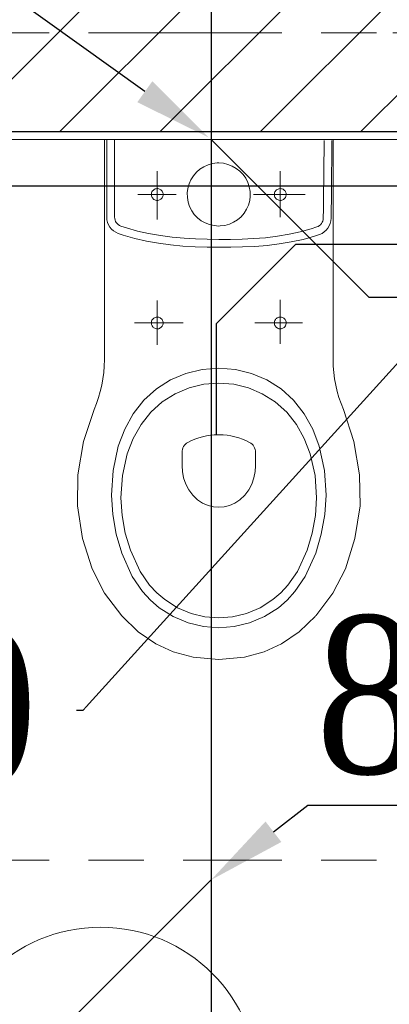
# Model space of a CAD drawing. Header units: millimetres. Extents: x -52968 to 399385, y -141133 to 110561.
# Tile 130 of 146: x 86833 to 87301, y -109725 to -108476. Entities that reach past the tile are written whole.
import ezdxf
from ezdxf import colors
from ezdxf.entities.mleader import LeaderData, LeaderLine
from ezdxf.math import Vec2, Vec3

# ---------------------------------------------------------------- set-up
doc = ezdxf.new("R2010")
doc.units = ezdxf.units.MM
for name, pattern in [('SIM-Wegliniec-21.07.2025-Parter$0$Kropki i Kreski', [360, 180, -90, 0, -90]), ('SIM-Wegliniec-21.07.2025-Parter$0$Przerywana długa', [390, 250, -140]), ('SIM-Wegliniec-21.07.2025-Parter$0$Przerywana podwójnie', [295, 125, -50, 70, -50])]:
    doc.linetypes.add(name, pattern=pattern)
doc.layers.add('_xref', color=250, linetype='Continuous')
for name, color, linetype, lineweight in [('RR_IWK_KS', 19, 'Kanalizacja', 30), ('RR_IWK_opisy', 7, 'Continuous', 0), ('RR_ks_podposadzkowa', 32, 'Kanalizacja', 30), ('SIM-Wegliniec-21.07.2025-Parter$0$Nowe_A-Armatura_Nr_pióra__2', 250, 'Continuous', 0), ('SIM-Wegliniec-21.07.2025-Parter$0$Nowe_A-Belki-Wieniec_Nr_pióra__69', 250, 'Continuous', 0), ('SIM-Wegliniec-21.07.2025-Parter$0$Nowe_A-Belki-Wieniec_Nr_pióra__90', 250, 'Continuous', 0), ('SIM-Wegliniec-21.07.2025-Parter$0$Nowe_A-Osi_Nr_pióra__20', 250, 'Continuous', 0), ('SIM-Wegliniec-21.07.2025-Parter$0$Nowe_A-Posadzki_Nr_pióra__89', 250, 'Continuous', 0), ('SIM-Wegliniec-21.07.2025-Parter$0$Nowe_A-Strefy-Parter_Nr_pióra__94', 250, 'Continuous', 0), ('SIM-Wegliniec-21.07.2025-Parter$0$Nowe_A-Ściany-Wewnętrzne', 250, 'Continuous', 0), ('SIM-Wegliniec-21.07.2025-Parter$0$Nowe_A-Ściany-Wewnętrzne_Nr_pióra__27', 250, 'Continuous', 0), ('SIM-Wegliniec-21.07.2025-Parter$0$Nowe_A-Ściany-Wewnętrzne_Nr_pióra__47', 250, 'Continuous', 0), ('SIM-Wegliniec-21.07.2025-Parter$0$Nowe_Metryczki pomieszczeń Archicada_Nr_pióra__6', 250, 'Continuous', 0), ('SIM-Wegliniec-21.07.2025-Parter$0$Nowe_Znaczniki drzwi Archicada_Nr_pióra__2', 250, 'Continuous', 0)]:
    doc.layers.add(name, color=color, linetype=linetype, lineweight=lineweight)
doc.styles.add('Garamond', font='GARA.TTF')
doc.styles.add('SIM-Wegliniec-21.07.2025-Parter$0$STYL_AUTOMATYCZNY_2', font='arial.ttf')
doc.styles.get("Standard").update_dxf_attribs({"font": 'arial.ttf'})
doc.linetypes.add('Kanalizacja', pattern='A,25,0,["◄",Standard,S=5,R=0,X=-5,Y=-2.5],0', length=25)

# ---------------------------------------------------------------- blocks, each defined once
blk = doc.blocks.new('SIM-Wegliniec-21.07.2025-Parter')
at = {"layer": 'SIM-Wegliniec-21.07.2025-Parter$0$Nowe_A-Ściany-Wewnętrzne', "linetype": 'Continuous', "lineweight": 0}
h = blk.add_hatch(dxfattribs=at)
h.set_pattern_fill('Bloczki_ceramiczne', color=256, style=0, pattern_type=2)
h.set_pattern_definition([(45, (0, 0), (-63.63961, 63.63961), [])])
h.paths.add_polyline_path([(87480.1, -108367.6), (85640.1, -108367.6), (85640.1, -108617.6), (87480.1, -108617.6)])
at = {"layer": 'SIM-Wegliniec-21.07.2025-Parter$0$Nowe_A-Ściany-Wewnętrzne', "linetype": 'Continuous', "lineweight": 0, "true_color": 0x000000}
h = blk.add_hatch(dxfattribs=at)
h.set_pattern_fill('Tynk', color=18, style=0, pattern_type=2)
h.set_pattern_definition([(0, (0, 0), (0, 86.60254), [0, -50]), (0, (25, 43.3), (0, 86.60254), [0, -50])])
h.paths.add_polyline_path([(88345.1, -108617.6), (85640.1, -108617.6), (85640.1, -108627.6), (88345.1, -108627.6)])
at = {"layer": 'SIM-Wegliniec-21.07.2025-Parter$0$Nowe_A-Armatura_Nr_pióra__2', "linetype": 'Continuous', "lineweight": 13}
for p, q in [((86939.9, -108627.6), (86939.9, -108662.6)), ((86939.9, -108627.6), (86958, -108627.6)), ((86942.9, -108627.6), (86942.9, -108641.6)), ((86952.9, -108627.6), (86952.9, -108641.6)), ((86958, -108627.6), (86976.1, -108627.6)), ((86976.1, -108627.6), (86994.2, -108627.6)), ((86994.2, -108627.6), (87012.4, -108627.6)), ((87012.4, -108627.6), (87030.5, -108627.6)), ((87030.5, -108627.6), (87048.6, -108627.6)), ((87048.6, -108627.6), (87066.7, -108627.6)), ((87066.7, -108627.6), (87084.9, -108627.6)), ((87103, -108627.6), (87084.9, -108627.6)), ((87121.1, -108627.6), (87103, -108627.6)), ((87139.2, -108627.6), (87121.1, -108627.6)), ((87157.4, -108627.6), (87139.2, -108627.6)), ((87175.5, -108627.6), (87157.4, -108627.6)), ((87193.6, -108627.6), (87175.5, -108627.6)), ((87211.7, -108627.6), (87193.6, -108627.6)), ((87229.9, -108627.6), (87211.7, -108627.6)), ((87218.4, -108628.9), (87218.3, -108642.9)), ((87228.4, -108629), (87228.3, -108643)), ((87229.9, -108627.6), (87229.9, -108662.6)), ((86942.9, -108641.6), (86942.9, -108654.9)), ((86952.9, -108641.6), (86952.9, -108654.9)), ((87218.3, -108642.9), (87218.1, -108656.2)), ((87228.3, -108643), (87228.1, -108656.3)), ((86942.9, -108654.9), (86942.9, -108667.6)), ((86952.9, -108654.9), (86952.9, -108667.6)), ((87066, -108662.4), (87071.4, -108660)), ((87071.4, -108660), (87077.1, -108658.4)), ((87077.1, -108658.4), (87082.9, -108657.6)), ((87082.9, -108657.6), (87084.9, -108657.6)), ((87084.9, -108657.6), (87090.7, -108658)), ((87090.7, -108658), (87096.4, -108659.4)), ((87096.4, -108659.4), (87101.9, -108661.5)), ((87218.1, -108656.2), (87218, -108668.9)), ((87228.1, -108656.3), (87228, -108669)), ((86939.9, -108662.6), (86939.9, -108697.5)), ((86942.9, -108667.6), (86942.9, -108679.9)), ((86952.9, -108667.6), (86952.9, -108679.9)), ((87006.9, -108668.1), (87006.9, -108675.8)), ((87052.7, -108673.8), (87056.6, -108669.3)), ((87056.6, -108669.3), (87061, -108665.5)), ((87061, -108665.5), (87066, -108662.4)), ((87101.9, -108661.5), (87107.1, -108664.4)), ((87107.1, -108664.4), (87111.7, -108668)), ((87111.7, -108668), (87115.8, -108672.2)), ((87115.8, -108672.2), (87119.1, -108677)), ((87162.9, -108668.1), (87162.9, -108675.4)), ((87218, -108668.9), (87217.9, -108681.2)), ((87228, -108669), (87227.9, -108681.3)), ((87229.9, -108662.6), (87229.9, -108697.5)), ((86942.9, -108679.9), (86942.9, -108691.9)), ((86952.9, -108679.9), (86952.9, -108691.9)), ((87006.9, -108675.8), (87006.9, -108683.4)), ((87006.9, -108683.4), (87006.9, -108691)), ((87045.6, -108689.8), (87047.2, -108684.1)), ((87047.2, -108684.1), (87049.6, -108678.8)), ((87049.6, -108678.8), (87052.7, -108673.8)), ((87119.1, -108677), (87121.8, -108682.3)), ((87121.8, -108682.3), (87123.6, -108687.9)), ((87162.9, -108675.4), (87162.9, -108682.7)), ((87162.9, -108682.7), (87162.9, -108690)), ((87217.9, -108681.2), (87217.8, -108693.2)), ((87227.9, -108681.3), (87227.8, -108693.3)), ((86939.9, -108697.5), (86939.9, -108732.5)), ((86942.9, -108691.9), (86942.9, -108703.5)), ((86952.9, -108691.9), (86952.9, -108703.5)), ((86982.2, -108697.6), (87011.7, -108697.6)), ((86999.4, -108697.2), (86999.5, -108696.1)), ((86999.4, -108698.3), (86999.4, -108697.2)), ((86999.6, -108699.4), (86999.4, -108698.3)), ((86999.5, -108696.1), (86999.8, -108695.1)), ((86999.8, -108695.1), (87000.2, -108694.1)), ((87000.2, -108694.1), (87000.8, -108693.1)), ((87000.8, -108693.1), (87001.6, -108692.3)), ((87001.6, -108692.3), (87002.4, -108691.6)), ((87002.4, -108691.6), (87003.3, -108691)), ((87003.3, -108691), (87004.3, -108690.5)), ((87004.3, -108690.5), (87005.4, -108690.2)), ((87005.4, -108690.2), (87006.5, -108690.1)), ((87006.5, -108690.1), (87007.6, -108690.1)), ((87006.9, -108691), (87006.9, -108698.7)), ((87007.6, -108690.1), (87008.7, -108690.3)), ((87008.7, -108690.3), (87009.7, -108690.7)), ((87009.7, -108690.7), (87010.7, -108691.2)), ((87010.7, -108691.2), (87011.6, -108691.8)), ((87011.6, -108691.8), (87012.4, -108692.6)), ((87011.7, -108697.6), (87029.3, -108697.6)), ((87012.4, -108692.6), (87013.1, -108693.4)), ((87013.1, -108693.4), (87013.6, -108694.4)), ((87013.6, -108694.4), (87014, -108695.4)), ((87014, -108695.4), (87014.3, -108696.5)), ((87014.3, -108696.5), (87014.4, -108697.6)), ((87014.4, -108697.6), (87014.3, -108698.7)), ((87029.3, -108697.6), (87031, -108697.6)), ((87044.9, -108695.6), (87045.6, -108689.8)), ((87045.1, -108701.5), (87044.9, -108695.6)), ((87123.6, -108687.9), (87124.7, -108693.7)), ((87124.7, -108693.7), (87124.8, -108699.6)), ((87128.8, -108697.6), (87147.3, -108697.6)), ((87147.3, -108697.6), (87164.8, -108697.6)), ((87155.7, -108695.4), (87155.4, -108696.5)), ((87155.4, -108696.5), (87155.4, -108697.6)), ((87155.4, -108697.6), (87155.4, -108698.7)), ((87156.1, -108694.4), (87155.7, -108695.4)), ((87156.6, -108693.4), (87156.1, -108694.4)), ((87157.3, -108692.6), (87156.6, -108693.4)), ((87158.1, -108691.8), (87157.3, -108692.6)), ((87159, -108691.2), (87158.1, -108691.8)), ((87160, -108690.7), (87159, -108691.2)), ((87161, -108690.3), (87160, -108690.7)), ((87162.1, -108690.1), (87161, -108690.3)), ((87163.2, -108690.1), (87162.1, -108690.1)), ((87162.9, -108690), (87162.9, -108697.3)), ((87162.9, -108697.3), (87162.9, -108704.6)), ((87164.3, -108690.2), (87163.2, -108690.1)), ((87165.4, -108690.5), (87164.3, -108690.2)), ((87164.8, -108697.6), (87194.3, -108697.6)), ((87166.4, -108691), (87165.4, -108690.5)), ((87167.3, -108691.6), (87166.4, -108691)), ((87168.2, -108692.3), (87167.3, -108691.6)), ((87168.9, -108693.1), (87168.2, -108692.3)), ((87169.5, -108694.1), (87168.9, -108693.1)), ((87169.9, -108695.1), (87169.5, -108694.1)), ((87170.2, -108696.1), (87169.9, -108695.1)), ((87170.1, -108699.4), (87170.3, -108698.3)), ((87170.3, -108697.2), (87170.2, -108696.1)), ((87170.3, -108698.3), (87170.3, -108697.2)), ((87217.8, -108693.2), (87217.6, -108704.8)), ((87227.8, -108693.3), (87227.6, -108704.9)), ((87229.9, -108697.5), (87229.9, -108732.5)), ((86942.9, -108703.5), (86942.9, -108715)), ((86952.9, -108703.5), (86952.9, -108715)), ((86999.9, -108700.5), (86999.6, -108699.4)), ((87000.4, -108701.4), (86999.9, -108700.5)), ((87001.1, -108702.4), (87000.4, -108701.4)), ((87001.8, -108703.2), (87001.1, -108702.4)), ((87002.7, -108703.8), (87001.8, -108703.2)), ((87003.7, -108704.4), (87002.7, -108703.8)), ((87004.7, -108704.8), (87003.7, -108704.4)), ((87005.8, -108705), (87004.7, -108704.8)), ((87006.9, -108705.1), (87005.8, -108705)), ((87006.9, -108698.7), (87006.9, -108706.3)), ((87007.6, -108705.1), (87006.9, -108705.1)), ((87006.9, -108706.3), (87006.9, -108713.9)), ((87008.7, -108704.9), (87007.6, -108705.1)), ((87009.7, -108704.5), (87008.7, -108704.9)), ((87010.7, -108704), (87009.7, -108704.5)), ((87011.6, -108703.4), (87010.7, -108704)), ((87012.4, -108702.6), (87011.6, -108703.4)), ((87013.1, -108701.8), (87012.4, -108702.6)), ((87013.6, -108700.8), (87013.1, -108701.8)), ((87014, -108699.8), (87013.6, -108700.8)), ((87014.3, -108698.7), (87014, -108699.8)), ((87046.1, -108707.3), (87045.1, -108701.5)), ((87047.9, -108712.9), (87046.1, -108707.3)), ((87122.5, -108711.1), (87120.1, -108716.4)), ((87124.1, -108705.4), (87122.5, -108711.1)), ((87124.8, -108699.6), (87124.1, -108705.4)), ((87155.4, -108698.7), (87155.7, -108699.8)), ((87155.7, -108699.8), (87156.1, -108700.8)), ((87156.1, -108700.8), (87156.6, -108701.8)), ((87156.6, -108701.8), (87157.3, -108702.6)), ((87157.3, -108702.6), (87158.1, -108703.4)), ((87158.1, -108703.4), (87159, -108704)), ((87159, -108704), (87160, -108704.5)), ((87160, -108704.5), (87161, -108704.9)), ((87161, -108704.9), (87162.1, -108705.1)), ((87162.1, -108705.1), (87162.9, -108705.1)), ((87162.9, -108704.6), (87162.9, -108711.9)), ((87162.9, -108705.1), (87164, -108705)), ((87164, -108705), (87165, -108704.8)), ((87165, -108704.8), (87166.1, -108704.4)), ((87166.1, -108704.4), (87167, -108703.8)), ((87167, -108703.8), (87167.9, -108703.2)), ((87167.9, -108703.2), (87168.6, -108702.4)), ((87168.6, -108702.4), (87169.3, -108701.4)), ((87169.3, -108701.4), (87169.8, -108700.5)), ((87169.8, -108700.5), (87170.1, -108699.4)), ((87217.6, -108704.8), (87217.5, -108716.3)), ((87227.6, -108704.9), (87227.5, -108716.4)), ((86942.9, -108715), (86942.9, -108726.3)), ((86952.9, -108715), (86952.9, -108726.3)), ((87006.9, -108713.9), (87006.9, -108721.5)), ((87006.9, -108721.5), (87006.9, -108729.2)), ((87050.6, -108718.2), (87047.9, -108712.9)), ((87053.9, -108723), (87050.6, -108718.2)), ((87058, -108727.2), (87053.9, -108723)), ((87117, -108721.4), (87113.1, -108725.9)), ((87120.1, -108716.4), (87117, -108721.4)), ((87162.9, -108711.9), (87162.9, -108719.2)), ((87162.9, -108719.2), (87162.9, -108726.5)), ((87217.5, -108716.3), (87217.4, -108727.6)), ((87227.5, -108716.4), (87227.4, -108727.7)), ((86939.9, -108732.5), (86939.9, -108767.4)), ((86942.9, -108726.3), (86943.1, -108729.7)), ((86943.1, -108729.7), (86943.9, -108733)), ((86943.9, -108733), (86945.1, -108736.1)), ((86945.1, -108736.1), (86946.8, -108739)), ((86952.9, -108726.3), (86953, -108728.2)), ((86953, -108728.2), (86953.4, -108730)), ((86953.4, -108730), (86954.1, -108731.7)), ((86954.1, -108731.7), (86955, -108733.2)), ((86955, -108733.2), (86956.2, -108734.6)), ((86956.2, -108734.6), (86957.5, -108735.8)), ((86957.5, -108735.8), (86959.1, -108736.8)), ((87062.6, -108730.8), (87058, -108727.2)), ((87067.8, -108733.7), (87062.6, -108730.8)), ((87073.3, -108735.8), (87067.8, -108733.7)), ((87079, -108737.1), (87073.3, -108735.8)), ((87098.3, -108735.2), (87092.6, -108736.8)), ((87103.7, -108732.8), (87098.3, -108735.2)), ((87108.7, -108729.7), (87103.7, -108732.8)), ((87113.1, -108725.9), (87108.7, -108729.7)), ((87214, -108735.9), (87212.7, -108737.1)), ((87215.2, -108734.5), (87214, -108735.9)), ((87216.1, -108732.9), (87215.2, -108734.5)), ((87216.8, -108731.3), (87216.1, -108732.9)), ((87217.3, -108729.5), (87216.8, -108731.3)), ((87217.4, -108727.6), (87217.3, -108729.5)), ((87226.3, -108734.4), (87225, -108737.5)), ((87227.1, -108731.1), (87226.3, -108734.4)), ((87227.4, -108727.7), (87227.1, -108731.1)), ((87229.9, -108732.5), (87229.9, -108767.4)), ((86946.8, -108739), (86948.9, -108741.5)), ((86948.9, -108741.5), (86951.4, -108743.7)), ((86951.4, -108743.7), (86954.2, -108745.6)), ((86954.2, -108745.6), (86957.3, -108747)), ((86963.8, -108749.2), (86957.4, -108747)), ((86959.1, -108736.8), (86960.8, -108737.6)), ((86968, -108740.1), (86960.8, -108737.6)), ((86981.9, -108744.1), (86968, -108740.1)), ((86996, -108747.2), (86981.9, -108744.1)), ((87010.9, -108749.8), (86996, -108747.2)), ((87084.9, -108737.6), (87079, -108737.1)), ((87086.8, -108737.5), (87084.9, -108737.6)), ((87092.6, -108736.8), (87086.8, -108737.5)), ((87159.2, -108750.5), (87174.1, -108748)), ((87174.1, -108748), (87188.2, -108745.1)), ((87188.2, -108745.1), (87202.2, -108741.2)), ((87202.2, -108741.2), (87209.4, -108738.8)), ((87206.3, -108750.4), (87212.7, -108748.3)), ((87211.1, -108738.1), (87209.4, -108738.8)), ((87212.7, -108737.1), (87211.1, -108738.1)), ((87215.9, -108746.9), (87212.7, -108748.3)), ((87218.7, -108745.1), (87215.9, -108746.9)), ((87221.2, -108742.9), (87218.7, -108745.1)), ((87223.3, -108740.3), (87221.2, -108742.9)), ((87225, -108737.5), (87223.3, -108740.3)), ((86978.3, -108753.5), (86963.8, -108749.2)), ((86993.2, -108756.8), (86978.3, -108753.5)), ((87008.5, -108759.5), (86993.2, -108756.8)), ((87023.9, -108761.6), (87008.5, -108759.5)), ((87025.9, -108751.8), (87010.9, -108749.8)), ((87041, -108753.1), (87025.9, -108751.8)), ((87055.5, -108754), (87041, -108753.1)), ((87070.2, -108754.4), (87055.5, -108754)), ((87085, -108754.6), (87070.2, -108754.4)), ((87085, -108754.6), (87099.8, -108754.6)), ((87099.8, -108754.6), (87114.5, -108754.2)), ((87114.5, -108754.2), (87129, -108753.6)), ((87129, -108753.6), (87144.1, -108752.4)), ((87144.1, -108752.4), (87159.2, -108750.5)), ((87146.1, -108762.2), (87161.5, -108760.3)), ((87161.5, -108760.3), (87176.8, -108757.7)), ((87176.8, -108757.7), (87191.7, -108754.5)), ((87191.7, -108754.5), (87206.3, -108750.4)), ((86939.9, -108767.4), (86939.9, -108802.4)), ((87039.3, -108763), (87023.9, -108761.6)), ((87055, -108763.9), (87039.3, -108763)), ((87070, -108764.4), (87055, -108763.9)), ((87085, -108764.6), (87070, -108764.4)), ((87084.9, -108764.6), (87100, -108764.6)), ((87100, -108764.6), (87114.9, -108764.2)), ((87114.9, -108764.2), (87130.6, -108763.5)), ((87130.6, -108763.5), (87146.1, -108762.2)), ((87229.9, -108767.4), (87229.9, -108802.4)), ((86939.9, -108802.4), (86939.9, -108837.3)), ((87229.9, -108802.4), (87229.9, -108837.3)), ((87006.9, -108832.1), (87006.9, -108839.2)), ((87162.9, -108831.1), (87162.9, -108838.1)), ((86939.9, -108837.3), (86939.9, -108872.3)), ((87006.9, -108839.2), (87006.9, -108846.2)), ((87006.9, -108846.2), (87006.9, -108853.2)), ((87162.9, -108838.1), (87162.9, -108845.1)), ((87162.9, -108845.1), (87162.9, -108852.1)), ((87229.9, -108837.3), (87229.9, -108872.3)), ((86977.9, -108860.6), (86985.6, -108860.6)), ((86985.6, -108860.6), (86993.3, -108860.6)), ((86993.3, -108860.6), (87001.1, -108860.6)), ((86999.4, -108860.2), (86999.5, -108859.1)), ((86999.4, -108861.3), (86999.4, -108860.2)), ((86999.5, -108859.1), (86999.8, -108858.1)), ((86999.8, -108858.1), (87000.2, -108857.1)), ((87000.2, -108857.1), (87000.8, -108856.1)), ((87000.8, -108856.1), (87001.6, -108855.3)), ((87001.1, -108860.6), (87008.8, -108860.6)), ((87001.6, -108855.3), (87002.4, -108854.6)), ((87002.4, -108854.6), (87003.3, -108854)), ((87003.3, -108854), (87004.3, -108853.5)), ((87004.3, -108853.5), (87005.4, -108853.2)), ((87005.4, -108853.2), (87006.5, -108853.1)), ((87006.5, -108853.1), (87007.6, -108853.1)), ((87006.9, -108853.2), (87006.9, -108860.3)), ((87006.9, -108860.3), (87006.9, -108867.3)), ((87007.6, -108853.1), (87008.7, -108853.3)), ((87008.7, -108853.3), (87009.7, -108853.7)), ((87008.8, -108860.6), (87016.5, -108860.6)), ((87009.7, -108853.7), (87010.7, -108854.2)), ((87010.7, -108854.2), (87011.6, -108854.8)), ((87011.6, -108854.8), (87012.4, -108855.6)), ((87012.4, -108855.6), (87013.1, -108856.4)), ((87013.1, -108856.4), (87013.6, -108857.4)), ((87013.6, -108857.4), (87014, -108858.4)), ((87014, -108858.4), (87014.3, -108859.5)), ((87014.3, -108859.5), (87014.4, -108860.6)), ((87014.4, -108860.6), (87014.3, -108861.7)), ((87016.5, -108860.6), (87024.3, -108860.6)), ((87024.3, -108860.6), (87032, -108860.6)), ((87032, -108860.6), (87039.7, -108860.6)), ((87130.6, -108860.6), (87138.1, -108860.6)), ((87138.1, -108860.6), (87145.7, -108860.6)), ((87145.7, -108860.6), (87153.3, -108860.6)), ((87153.3, -108860.6), (87160.9, -108860.6)), ((87155.7, -108858.4), (87155.4, -108859.5)), ((87155.4, -108859.5), (87155.4, -108860.6)), ((87155.4, -108860.6), (87155.4, -108861.7)), ((87156.1, -108857.4), (87155.7, -108858.4)), ((87156.6, -108856.4), (87156.1, -108857.4)), ((87157.3, -108855.6), (87156.6, -108856.4)), ((87158.1, -108854.8), (87157.3, -108855.6)), ((87159, -108854.2), (87158.1, -108854.8)), ((87160, -108853.7), (87159, -108854.2)), ((87161, -108853.3), (87160, -108853.7)), ((87160.9, -108860.6), (87168.5, -108860.6)), ((87162.1, -108853.1), (87161, -108853.3)), ((87163.2, -108853.1), (87162.1, -108853.1)), ((87162.9, -108852.1), (87162.9, -108859.1)), ((87162.9, -108859.1), (87162.9, -108866.1)), ((87164.3, -108853.2), (87163.2, -108853.1)), ((87165.4, -108853.5), (87164.3, -108853.2)), ((87166.4, -108854), (87165.4, -108853.5)), ((87167.3, -108854.6), (87166.4, -108854)), ((87168.2, -108855.3), (87167.3, -108854.6)), ((87168.9, -108856.1), (87168.2, -108855.3)), ((87168.5, -108860.6), (87176.1, -108860.6)), ((87169.5, -108857.1), (87168.9, -108856.1)), ((87169.9, -108858.1), (87169.5, -108857.1)), ((87170.2, -108859.1), (87169.9, -108858.1)), ((87170.3, -108860.2), (87170.2, -108859.1)), ((87170.3, -108861.3), (87170.3, -108860.2)), ((87176.1, -108860.6), (87183.6, -108860.6)), ((87183.6, -108860.6), (87191.2, -108860.6)), ((86939.9, -108872.3), (86939.9, -108907.2)), ((86999.6, -108862.4), (86999.4, -108861.3)), ((86999.9, -108863.5), (86999.6, -108862.4)), ((87000.4, -108864.4), (86999.9, -108863.5)), ((87001.1, -108865.4), (87000.4, -108864.4)), ((87001.8, -108866.2), (87001.1, -108865.4)), ((87002.7, -108866.8), (87001.8, -108866.2)), ((87003.7, -108867.4), (87002.7, -108866.8)), ((87004.7, -108867.8), (87003.7, -108867.4)), ((87005.8, -108868), (87004.7, -108867.8)), ((87006.9, -108868.1), (87005.8, -108868)), ((87006.9, -108867.3), (87006.9, -108874.3)), ((87007.6, -108868.1), (87006.9, -108868.1)), ((87008.7, -108867.9), (87007.6, -108868.1)), ((87009.7, -108867.5), (87008.7, -108867.9)), ((87010.7, -108867), (87009.7, -108867.5)), ((87011.6, -108866.4), (87010.7, -108867)), ((87012.4, -108865.6), (87011.6, -108866.4)), ((87013.1, -108864.8), (87012.4, -108865.6)), ((87013.6, -108863.8), (87013.1, -108864.8)), ((87014, -108862.8), (87013.6, -108863.8)), ((87014.3, -108861.7), (87014, -108862.8)), ((87155.4, -108861.7), (87155.7, -108862.8)), ((87155.7, -108862.8), (87156.1, -108863.8)), ((87156.1, -108863.8), (87156.6, -108864.8)), ((87156.6, -108864.8), (87157.3, -108865.6)), ((87157.3, -108865.6), (87158.1, -108866.4)), ((87158.1, -108866.4), (87159, -108867)), ((87159, -108867), (87160, -108867.5)), ((87160, -108867.5), (87161, -108867.9)), ((87161, -108867.9), (87162.1, -108868.1)), ((87162.1, -108868.1), (87162.9, -108868.1)), ((87162.9, -108866.1), (87162.9, -108873)), ((87162.9, -108868.1), (87164, -108868)), ((87162.9, -108873), (87162.9, -108880)), ((87164, -108868), (87165, -108867.8)), ((87165, -108867.8), (87166.1, -108867.4)), ((87166.1, -108867.4), (87167, -108866.8)), ((87167, -108866.8), (87167.9, -108866.2)), ((87167.9, -108866.2), (87168.7, -108865.4)), ((87168.7, -108865.4), (87169.3, -108864.4)), ((87169.3, -108864.4), (87169.8, -108863.5)), ((87169.8, -108863.5), (87170.1, -108862.4)), ((87170.1, -108862.4), (87170.3, -108861.3)), ((87229.9, -108872.3), (87229.9, -108907.2)), ((87006.9, -108874.3), (87006.9, -108881.3)), ((87006.9, -108881.3), (87006.9, -108888.4)), ((87162.9, -108880), (87162.9, -108887)), ((86939.9, -108907.2), (86939.6, -108915.4)), ((87229.9, -108907.2), (87230.1, -108915.4)), ((86939, -108923.5), (86938, -108931.6)), ((86939.6, -108915.4), (86939, -108923.5)), ((87043.3, -108924.6), (87063.8, -108919.5)), ((87063.8, -108919.5), (87084.9, -108917.8)), ((87105.9, -108919.5), (87084.9, -108917.8)), ((87126.4, -108924.6), (87105.9, -108919.5)), ((87230.1, -108915.4), (87230.7, -108923.5)), ((87230.7, -108923.5), (87231.7, -108931.6)), ((86938, -108931.6), (86936.6, -108939.6)), ((87005.8, -108944.3), (87023.8, -108932.9)), ((87023.8, -108932.9), (87043.3, -108924.6)), ((87145.9, -108932.9), (87126.4, -108924.6)), ((87163.9, -108944.3), (87145.9, -108932.9)), ((87231.7, -108931.6), (87233.2, -108939.6)), ((86934.7, -108947.5), (86932.5, -108955.3)), ((86936.6, -108939.6), (86934.7, -108947.5)), ((86989.9, -108958.7), (87005.8, -108944.3)), ((87029.6, -108950.5), (87047.3, -108943)), ((87047.3, -108943), (87065.9, -108938.4)), ((87065.9, -108938.4), (87084.9, -108936.9)), ((87103.9, -108938.4), (87084.9, -108936.9)), ((87122.4, -108943), (87103.9, -108938.4)), ((87140.1, -108950.5), (87122.4, -108943)), ((87179.8, -108958.7), (87163.9, -108944.3)), ((87233.2, -108939.6), (87235, -108947.5)), ((87235, -108947.5), (87237.2, -108955.3)), ((86932.5, -108955.3), (86929.8, -108963)), ((86976.4, -108975.9), (86989.9, -108958.7)), ((86998.8, -108973.8), (87013.3, -108960.8)), ((87013.3, -108960.8), (87029.6, -108950.5)), ((87156.4, -108960.8), (87140.1, -108950.5)), ((87171, -108973.8), (87156.4, -108960.8)), ((87193.3, -108975.9), (87179.8, -108958.7)), ((87237.2, -108955.3), (87239.9, -108963)), ((86926.8, -108970.6), (86913.6, -109011.2)), ((86929.8, -108963), (86926.8, -108970.6)), ((87239.9, -108963), (87242.9, -108970.6)), ((87242.9, -108970.6), (87256.1, -109011.2)), ((86965.6, -108995.6), (86976.4, -108975.9)), ((86986.4, -108989.4), (86998.8, -108973.8)), ((87183.3, -108989.4), (87171, -108973.8)), ((87204.1, -108995.6), (87193.3, -108975.9)), ((86957.5, -109017.1), (86965.6, -108995.6)), ((86976.5, -109007.2), (86986.4, -108989.4)), ((87193.2, -109007.2), (87183.3, -108989.4)), ((87212.2, -109017.1), (87204.1, -108995.6)), ((86968.9, -109026.7), (86976.5, -109007.2)), ((87049.6, -109010.3), (87045.7, -109012.2)), ((87054.6, -109008.1), (87049.6, -109010.3)), ((87059.5, -109006.4), (87054.6, -109008.1)), ((87064.4, -109005), (87059.5, -109006.4)), ((87069.4, -109003.9), (87064.4, -109005)), ((87074.3, -109003.2), (87069.4, -109003.9)), ((87079.2, -109002.7), (87074.3, -109003.2)), ((87084.9, -109002.5), (87079.2, -109002.7)), ((87084.9, -109002.5), (87090.5, -109002.7)), ((87090.5, -109002.7), (87095.4, -109003.2)), ((87095.4, -109003.2), (87100.3, -109003.9)), ((87100.3, -109003.9), (87105.3, -109005)), ((87105.3, -109005), (87110.2, -109006.4)), ((87110.2, -109006.4), (87115.1, -109008.1)), ((87115.1, -109008.1), (87120.1, -109010.3)), ((87120.1, -109010.3), (87124, -109012.2)), ((87200.8, -109026.7), (87193.2, -109007.2)), ((86913.6, -109011.2), (86906.2, -109053.5)), ((86950.9, -109047.7), (86957.5, -109017.1)), ((87038.4, -109023.1), (87038.3, -109025.2)), ((87038.8, -109021.1), (87038.4, -109023.1)), ((87039.4, -109019.2), (87038.8, -109021.1)), ((87040.3, -109017.5), (87039.4, -109019.2)), ((87041.3, -109015.9), (87040.3, -109017.5)), ((87042.6, -109014.4), (87041.3, -109015.9)), ((87044.1, -109013.2), (87042.6, -109014.4)), ((87045.7, -109012.2), (87044.1, -109013.2)), ((87124, -109012.2), (87125.6, -109013.2)), ((87125.6, -109013.2), (87127.1, -109014.4)), ((87127.1, -109014.4), (87128.4, -109015.9)), ((87128.4, -109015.9), (87129.4, -109017.5)), ((87129.4, -109017.5), (87130.3, -109019.2)), ((87130.3, -109019.2), (87130.9, -109021.1)), ((87130.9, -109021.1), (87131.3, -109023.1)), ((87131.3, -109023.1), (87131.4, -109025.2)), ((87218.9, -109047.7), (87212.2, -109017.1)), ((87256.1, -109011.2), (87263.5, -109053.5)), ((86962.7, -109054.3), (86968.9, -109026.7)), ((87038.3, -109027.4), (87038.3, -109025.2)), ((87038.3, -109029.6), (87038.3, -109027.4)), ((87038.3, -109031.8), (87038.3, -109029.6)), ((87038.3, -109034), (87038.3, -109031.8)), ((87038.3, -109036.2), (87038.3, -109034)), ((87131.4, -109027.4), (87131.4, -109025.2)), ((87131.4, -109029.6), (87131.4, -109027.4)), ((87131.4, -109031.8), (87131.4, -109029.6)), ((87131.4, -109034), (87131.4, -109031.8)), ((87131.4, -109036.2), (87131.4, -109034)), ((87207, -109054.3), (87200.8, -109026.7)), ((86948.9, -109079), (86950.9, -109047.7)), ((87038.3, -109038.4), (87038.3, -109036.2)), ((87038.3, -109040.6), (87038.3, -109038.4)), ((87038.3, -109042.8), (87038.3, -109040.6)), ((87038.7, -109049.2), (87038.3, -109042.1)), ((87131, -109049.2), (87131.4, -109042.1)), ((87131.4, -109038.4), (87131.4, -109036.2)), ((87131.4, -109040.6), (87131.4, -109038.4)), ((87131.4, -109042.8), (87131.4, -109040.6)), ((87220.9, -109079), (87218.9, -109047.7)), ((86906.2, -109053.5), (86905.7, -109092.7)), ((86960.8, -109082.6), (86962.7, -109054.3)), ((87040.3, -109057.4), (87038.7, -109049.2)), ((87043, -109065.1), (87040.3, -109057.4)), ((87126.7, -109065.1), (87129.4, -109057.4)), ((87129.4, -109057.4), (87131, -109049.2)), ((87208.9, -109082.6), (87207, -109054.3)), ((87263.5, -109053.5), (87264, -109092.7)), ((87046.8, -109072.3), (87043, -109065.1)), ((87051.9, -109079.2), (87046.8, -109072.3)), ((87117.8, -109079.2), (87122.9, -109072.3)), ((87122.9, -109072.3), (87126.7, -109065.1)), ((86950.5, -109103.7), (86948.9, -109079)), ((86962.3, -109105), (86960.8, -109082.6)), ((87058, -109085), (87051.9, -109079.2)), ((87064.4, -109089.2), (87058, -109085)), ((87105.3, -109089.2), (87111.7, -109085)), ((87111.7, -109085), (87117.8, -109079.2)), ((87207.4, -109105), (87208.9, -109082.6)), ((87219.2, -109103.7), (87220.9, -109079)), ((86905.7, -109092.7), (86912.1, -109134.1)), ((87071.3, -109092.3), (87064.4, -109089.2)), ((87078, -109094), (87071.3, -109092.3)), ((87084.9, -109094.5), (87078, -109094)), ((87084.9, -109094.5), (87091.7, -109094)), ((87091.7, -109094), (87098.4, -109092.3)), ((87098.4, -109092.3), (87105.3, -109089.2)), ((87264, -109092.7), (87257.6, -109134.1)), ((86954.8, -109128.6), (86950.5, -109103.7)), ((86966.4, -109127.4), (86962.3, -109105)), ((87203.4, -109127.4), (87207.4, -109105)), ((87214.9, -109128.6), (87219.2, -109103.7)), ((86912.1, -109134.1), (86924.3, -109172.7)), ((86961.8, -109152.7), (86954.8, -109128.6)), ((86972.9, -109149.2), (86966.4, -109127.4)), ((87196.8, -109149.2), (87203.4, -109127.4)), ((87207.9, -109152.7), (87214.9, -109128.6)), ((87257.6, -109134.1), (87245.4, -109172.7)), ((86975.2, -109182.4), (86961.8, -109152.7)), ((86985.2, -109176), (86972.9, -109149.2)), ((87184.5, -109176), (87196.8, -109149.2)), ((87194.5, -109182.4), (87207.9, -109152.7)), ((86924.3, -109172.7), (86940, -109203.4)), ((87245.4, -109172.7), (87229.7, -109203.4)), ((86988.2, -109201.6), (86975.2, -109182.4)), ((86997.2, -109193.4), (86985.2, -109176)), ((87172.5, -109193.4), (87184.5, -109176)), ((87181.5, -109201.6), (87194.5, -109182.4)), ((87006.4, -109203.3), (86997.2, -109193.4)), ((87163.4, -109203.3), (87172.5, -109193.4)), ((86940, -109203.4), (86961.8, -109232.5)), ((86998.2, -109212.6), (86988.2, -109201.6)), ((87016.4, -109211.8), (87006.4, -109203.3)), ((87153.4, -109211.8), (87163.4, -109203.3)), ((87171.5, -109212.6), (87181.5, -109201.6)), ((87229.7, -109203.4), (87207.9, -109232.5)), ((87009.2, -109222), (86998.2, -109212.6)), ((87027.1, -109233.3), (87009.2, -109222)), ((87032.5, -109222.1), (87016.4, -109211.8)), ((87049.7, -109229.3), (87032.5, -109222.1)), ((87120, -109229.3), (87137.2, -109222.1)), ((87137.2, -109222.1), (87153.4, -109211.8)), ((87142.7, -109233.3), (87160.5, -109222)), ((87160.5, -109222), (87171.5, -109212.6)), ((86961.8, -109232.5), (86982.8, -109252.6)), ((87046, -109241.3), (87027.1, -109233.3)), ((87067.3, -109233.6), (87049.7, -109229.3)), ((87084.9, -109235), (87067.3, -109233.6)), ((87084.9, -109235), (87102.4, -109233.6)), ((87102.4, -109233.6), (87120, -109229.3)), ((87123.7, -109241.3), (87142.7, -109233.3)), ((87207.9, -109232.5), (87186.9, -109252.6)), ((87065.5, -109246), (87046, -109241.3)), ((87084.9, -109247.6), (87065.5, -109246)), ((87084.9, -109247.6), (87104.2, -109246)), ((87104.2, -109246), (87123.7, -109241.3)), ((86982.8, -109252.6), (87005.3, -109268)), ((87186.9, -109252.6), (87164.4, -109268)), ((87005.3, -109268), (87027.1, -109278)), ((87164.4, -109268), (87142.6, -109278)), ((87027.1, -109278), (87052.3, -109284.8)), ((87052.3, -109284.8), (87084.9, -109287.6)), ((87117.5, -109284.8), (87084.9, -109287.6)), ((87142.6, -109278), (87117.5, -109284.8))]:
    blk.add_line(p, q, dxfattribs=at)
at = {"layer": 'SIM-Wegliniec-21.07.2025-Parter$0$Nowe_A-Belki-Wieniec_Nr_pióra__69', "linetype": 'SIM-Wegliniec-21.07.2025-Parter$0$Kropki i Kreski', "lineweight": 13}
blk.add_line((85505.1, -108492.6), (90905.1, -108492.6), dxfattribs=at)
at = {"layer": 'SIM-Wegliniec-21.07.2025-Parter$0$Nowe_A-Belki-Wieniec_Nr_pióra__90', "linetype": 'SIM-Wegliniec-21.07.2025-Parter$0$Przerywana długa', "lineweight": 13}
blk.add_line((85630.1, -108617.6), (90780.1, -108617.6), dxfattribs=at)
at = {"layer": 'SIM-Wegliniec-21.07.2025-Parter$0$Nowe_A-Osi_Nr_pióra__20', "linetype": 'SIM-Wegliniec-21.07.2025-Parter$0$Przerywana podwójnie', "lineweight": 13}
for p, q in [((63144.7, -108492.6), (90961.9, -108492.6)), ((63144.7, -109542.6), (90961.9, -109542.6))]:
    blk.add_line(p, q, dxfattribs=at)
at = {"layer": 'SIM-Wegliniec-21.07.2025-Parter$0$Nowe_A-Posadzki_Nr_pióra__89', "linetype": 'Continuous', "lineweight": 13, "flags": 128}
blk.add_lwpolyline([(85630.1, -110437.6), (88345.1, -110437.6), (88345.1, -108617.6), (85630.1, -108617.6)], close=True, dxfattribs=at)
at = {"layer": 'SIM-Wegliniec-21.07.2025-Parter$0$Nowe_A-Strefy-Parter_Nr_pióra__94', "linetype": 'Continuous', "lineweight": 13, "flags": 128}
blk.add_lwpolyline([(85640.1, -108627.6), (85640.1, -110427.6), (88335.1, -110427.6), (88335.1, -108977.6), (87535.1, -108977.6), (87535.1, -108627.6)], close=True, dxfattribs=at)
at = {"layer": 'SIM-Wegliniec-21.07.2025-Parter$0$Nowe_A-Ściany-Wewnętrzne_Nr_pióra__27', "linetype": 'Continuous', "lineweight": 25}
blk.add_line((85640.1, -108617.6), (87480.1, -108617.6), dxfattribs=at)
at = {"layer": 'SIM-Wegliniec-21.07.2025-Parter$0$Nowe_A-Ściany-Wewnętrzne_Nr_pióra__47', "linetype": 'Continuous', "lineweight": 15, "flags": 128}
blk.add_lwpolyline([(85640.1, -108627.6), (88345.1, -108627.6)], dxfattribs=at)
at = {"layer": 'SIM-Wegliniec-21.07.2025-Parter$0$Nowe_Znaczniki drzwi Archicada_Nr_pióra__2', "linetype": 'Continuous', "lineweight": 13, "flags": 128}
blk.add_lwpolyline([(87135.1, -109827.6, 1), (86735.1, -109827.6, 1)], format="xyb", close=True, dxfattribs=at)
at = {"layer": 'SIM-Wegliniec-21.07.2025-Parter$0$Nowe_Metryczki pomieszczeń Archicada_Nr_pióra__6', "lineweight": 13, "char_height": 100, "attachment_point": 1, "style": 'SIM-Wegliniec-21.07.2025-Parter$0$STYL_AUTOMATYCZNY_2'}
for s, insert in [('\\A1;{\\pql;\\pt0,2300;\\fArial|b0|i0|c238|p0;\\W1.000000;A0/5.05\\fArial|b0|i0|c238|p0;\\W1.000000;\\A1{\\H.66x;\\S^  ;}\\fArial|b0|i0|c238|p0;\\W1.000000;\\fArial|b0|i0|c238|p0;\\W1.000000;\\A1{\\H.66x;\\S^  ;}}', (86220.4, -109274)), ('\\A1;{\\pql;\\pt0,2300;\\fArial|b0|i0|c238|p0;\\W1.000000;Łazienka\\fArial|b0|i0|c238|p0;\\W1.000000;\\A1{\\H.66x;\\S^  ;}\\fArial|b0|i0|c238|p0;\\W1.000000;\\fArial|b0|i0|c238|p0;\\W1.000000;\\A1{\\H.66x;\\S^  ;}}', (86220.4, -109431.1))]:
    blk.add_mtext(s, dxfattribs=dict(at, insert=insert))

msp = doc.modelspace()

# ---------------------------------------------------------------- block references
at = {"layer": '_xref'}
msp.add_blockref('SIM-Wegliniec-21.07.2025-Parter', (0, 0), dxfattribs=at)

# ---------------------------------------------------------------- next in the draw order: linework, layer by layer
at = {"layer": 'RR_IWK_KS', "ltscale": 30}
for p, q in [((87922, -108687.2), (86453.6, -108687.2)), ((87931.5, -108761.2), (87182, -108761.2))]:
    msp.add_line(p, q, dxfattribs=at)
at = {"layer": 'RR_ks_podposadzkowa', "ltscale": 50}
for p, q in [((87075.1, -97519.2), (87075.1, -111972.6)), ((87275.1, -108827.9), (87869.2, -108827.9)), ((86875.1, -109767.6), (87075.1, -109567.6))]:
    msp.add_line(p, q, dxfattribs=at)

# ---------------------------------------------------------------- next in the draw order: leaders
at = {"layer": 'RR_IWK_opisy'}
ml = msp.add_multileader_mtext('Standard', dxfattribs=at)
ml.set_content('\\fGaramond|b0|i0;%%c110', color=256, style='Garamond')
ml.set_leader_properties()
ml.build(insert=Vec2(0, 0))
ml.multileader.update_dxf_attribs({"has_text_frame": 1, "text_left_attachment_type": 2, "text_right_attachment_type": 2})
ctx = ml.context
ctx.base_point, ctx.char_height, ctx.landing_gap_size, ctx.plane_origin = Vec3(86110.5, -109352.4), 200, 50, Vec3(-62590.3, 87082.3)
ctx.left_attachment, ctx.right_attachment, ctx.text_align_type = 2, 2, 2
notes = []
notes.append((ctx, [(0, (1, 1, 0), (86912.7, -109352.3), (-1, 0), 8, [(0, [(87387, -108828.4)], 0, [])])]))
ctx.mtext.insert, ctx.mtext.alignment = Vec3(86854.7, -109247.8), 3
ctx.mtext.has_bg_fill, ctx.mtext.bg_color, ctx.mtext.bg_scale_factor, ctx.mtext.bg_transparency, ctx.mtext.use_window_bg_color = 1, -1027028792, 1.3, 0, 1
for ctx, leaders in notes:
    for number, flags, end, landing, length, lines in leaders:
        leader = LeaderData()
        leader.index, (leader.has_last_leader_line, leader.has_dogleg_vector, leader.attachment_direction) = number, flags
        leader.last_leader_point, leader.dogleg_vector, leader.dogleg_length = Vec3(end), Vec3(landing), length
        for number, points, colour, breaks in lines:
            line = LeaderLine()
            line.index, line.vertices, line.color, line.breaks = number, Vec3.list(points), colors.encode_raw_color(colour), breaks
            leader.lines.append(line)
        ctx.leaders.append(leader)

# ---------------------------------------------------------------- next in the draw order: linework, layer by layer
at = {"layer": 'RR_IWK_KS', "ltscale": 30}
for p in [(87182, -108761.2), (87082, -109002.6)]:
    msp.add_line(p, (87082, -108861.2), dxfattribs=at)
at = {"layer": 'RR_ks_podposadzkowa', "ltscale": 50}
msp.add_line((87075.1, -108627.9), (87275.1, -108827.9), dxfattribs=at)

# ---------------------------------------------------------------- next in the draw order: leaders
at = {"layer": 'RR_IWK_opisy'}
ml = msp.add_multileader_mtext('Standard', dxfattribs=at)
ml.set_content('8', color=256, style='Garamond')
ml.set_leader_properties()
ml.build(insert=Vec2(0, 0))
ml.multileader.update_dxf_attribs({"text_left_attachment_type": 6, "text_right_attachment_type": 6, "arrow_head_size": 100})
ctx = ml.context
ctx.base_point, ctx.char_height, ctx.arrow_head_size, ctx.plane_origin = Vec3(87203.9, -109472.5), 200, 100, Vec3(87130.9, -204823.9)
ctx.left_attachment, ctx.right_attachment = 6, 6
notes = []
notes.append((ctx, [(0, (1, 1, 0), (87197.9, -109472.5), (1, 0), 8, [(0, [(87075.1, -109567.6)], 0, [])])]))
ctx.mtext.insert = Vec3(87207.9, -109232.5)
ctx.mtext.has_bg_fill, ctx.mtext.bg_color, ctx.mtext.bg_scale_factor, ctx.mtext.bg_transparency, ctx.mtext.use_window_bg_color = 1, -1027028792, 1, 0, 1
for ctx, leaders in notes:
    for number, flags, end, landing, length, lines in leaders:
        leader = LeaderData()
        leader.index, (leader.has_last_leader_line, leader.has_dogleg_vector, leader.attachment_direction) = number, flags
        leader.last_leader_point, leader.dogleg_vector, leader.dogleg_length = Vec3(end), Vec3(landing), length
        for number, points, colour, breaks in lines:
            line = LeaderLine()
            line.index, line.vertices, line.color, line.breaks = number, Vec3.list(points), colors.encode_raw_color(colour), breaks
            leader.lines.append(line)
        ctx.leaders.append(leader)

# ---------------------------------------------------------------- next in the draw order: leaders
ml = msp.add_multileader_mtext('Standard', dxfattribs=at)
ml.set_content('7', color=256, style='Garamond')
ml.set_leader_properties()
ml.build(insert=Vec2(0, 0))
ml.multileader.update_dxf_attribs({"text_left_attachment_type": 6, "text_right_attachment_type": 6, "arrow_head_size": 100})
ctx = ml.context
ctx.base_point, ctx.char_height, ctx.arrow_head_size, ctx.plane_origin = Vec3(86632.7, -108400.8), 200, 100, Vec3(87122.6, -203883.9)
ctx.left_attachment, ctx.right_attachment, ctx.text_align_type = 6, 6, 2
notes = []
notes.append((ctx, [(0, (1, 1, 0), (86759.8, -108400.8), (-1, 0), 8, [(0, [(87072.4, -108625.4)], 0, [])])]))
ctx.mtext.insert, ctx.mtext.alignment = Vec3(86749.8, -108160.8), 3
ctx.mtext.has_bg_fill, ctx.mtext.bg_color, ctx.mtext.bg_scale_factor, ctx.mtext.bg_transparency, ctx.mtext.use_window_bg_color = 1, -1027028792, 1, 0, 1
for ctx, leaders in notes:
    for number, flags, end, landing, length, lines in leaders:
        leader = LeaderData()
        leader.index, (leader.has_last_leader_line, leader.has_dogleg_vector, leader.attachment_direction) = number, flags
        leader.last_leader_point, leader.dogleg_vector, leader.dogleg_length = Vec3(end), Vec3(landing), length
        for number, points, colour, breaks in lines:
            line = LeaderLine()
            line.index, line.vertices, line.color, line.breaks = number, Vec3.list(points), colors.encode_raw_color(colour), breaks
            leader.lines.append(line)
        ctx.leaders.append(leader)

doc.saveas('drawing.dxf')
